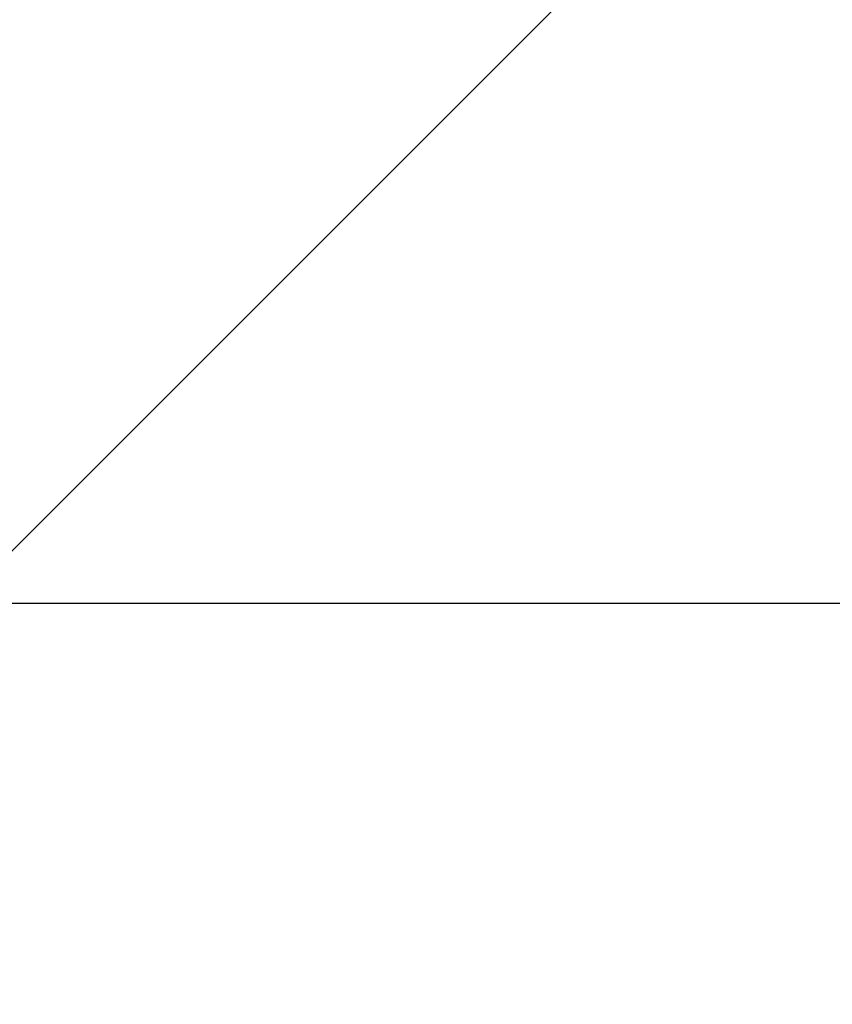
# Model space of a CAD drawing. Header units: millimetres. Extents: x -88 to 22, y -106 to 71.
# Tile 43 of 94: x 0.031 to 0.453, y -0.208 to 0.303. Entities that reach past the tile are written whole.
import ezdxf

# ---------------------------------------------------------------- set-up
doc = ezdxf.new("R2010")
doc.units = ezdxf.units.MM
doc.layers.add('P-SANR-FIXT', color=6, linetype='Continuous', lineweight=30)

msp = doc.modelspace()

# ---------------------------------------------------------------- linework, layer by layer
at = {"color": 94, "lineweight": 30}
msp.add_line((10.05, 0), (-10.05, 0), dxfattribs=at)
at = {"color": 5, "lineweight": 30}
msp.add_polyline3d([(0, 0, -121.92), (2.82916, 2.82916, -103.632), (-2.82916, -2.82916, -103.632), (0, 0, -121.92)], dxfattribs=at)

# ---------------------------------------------------------------- meshes
at = {"layer": 'P-SANR-FIXT', "lineweight": 40}
mesh = msp.add_polyface(dxfattribs=at)
corners = [(-10, 0, 5), (-9.65926, 2.58819, 5), (-8.66025, 5, 5), (-7.07107, 7.07107, 5), (-5, 8.66025, 5), (-2.58819, 9.65926, 5), (0, 10, 5), (2.58819, 9.65926, 5), (5, 8.66025, 5), (7.07107, 7.07107, 5), (8.66025, 5, 5), (9.65926, 2.58819, 5), (10, 0, 5), (10, 0), (9.65926, 2.58819), (8.66025, 5), (7.07107, 7.07107), (5, 8.66025), (2.58819, 9.65926), (0, 10), (-2.58819, 9.65926), (-5, 8.66025), (-7.07107, 7.07107), (-8.66025, 5), (-9.65926, 2.58819), (-10, 0)]
mesh.append_faces([[corners[k] for k in face] for face in [(13, 14, 11, 12), (0, 1, 24, 25)]], dxfattribs={"vtx1": -1})
mesh.append_faces([[corners[k] for k in face] for face in [(14, 15, 10, 11), (16, 17, 8, 9), (15, 16, 9, 10), (17, 18, 7, 8), (6, 7, 18, 19), (19, 20, 5, 6), (20, 21, 4, 5), (22, 23, 2, 3), (21, 22, 3, 4), (23, 24, 1, 2)]], dxfattribs={"vtx1": -1, "vtx3": -1})
mesh = msp.add_polyface(dxfattribs=at)
corners = [(10, 0, 5), (9.65926, -2.58819, 5), (8.66025, -5, 5), (7.07107, -7.07107, 5), (5, -8.66025, 5), (2.58819, -9.65926, 5), (0, -10, 5), (-2.58819, -9.65926, 5), (-5, -8.66025, 5), (-7.07107, -7.07107, 5), (-8.66025, -5, 5), (-9.65926, -2.58819, 5), (-10, 0, 5), (-10, 0), (-9.65926, -2.58819), (-8.66025, -5), (-7.07107, -7.07107), (-5, -8.66025), (-2.58819, -9.65926), (0, -10), (2.58819, -9.65926), (5, -8.66025), (7.07107, -7.07107), (8.66025, -5), (9.65926, -2.58819), (10, 0)]
mesh.append_faces([[corners[k] for k in face] for face in [(13, 14, 11, 12), (0, 1, 24, 25)]], dxfattribs={"vtx1": -1})
mesh.append_faces([[corners[k] for k in face] for face in [(14, 15, 10, 11), (16, 17, 8, 9), (15, 16, 9, 10), (17, 18, 7, 8), (6, 7, 18, 19), (19, 20, 5, 6), (20, 21, 4, 5), (22, 23, 2, 3), (21, 22, 3, 4), (23, 24, 1, 2)]], dxfattribs={"vtx1": -1, "vtx3": -1})

doc.saveas('drawing.dxf')
